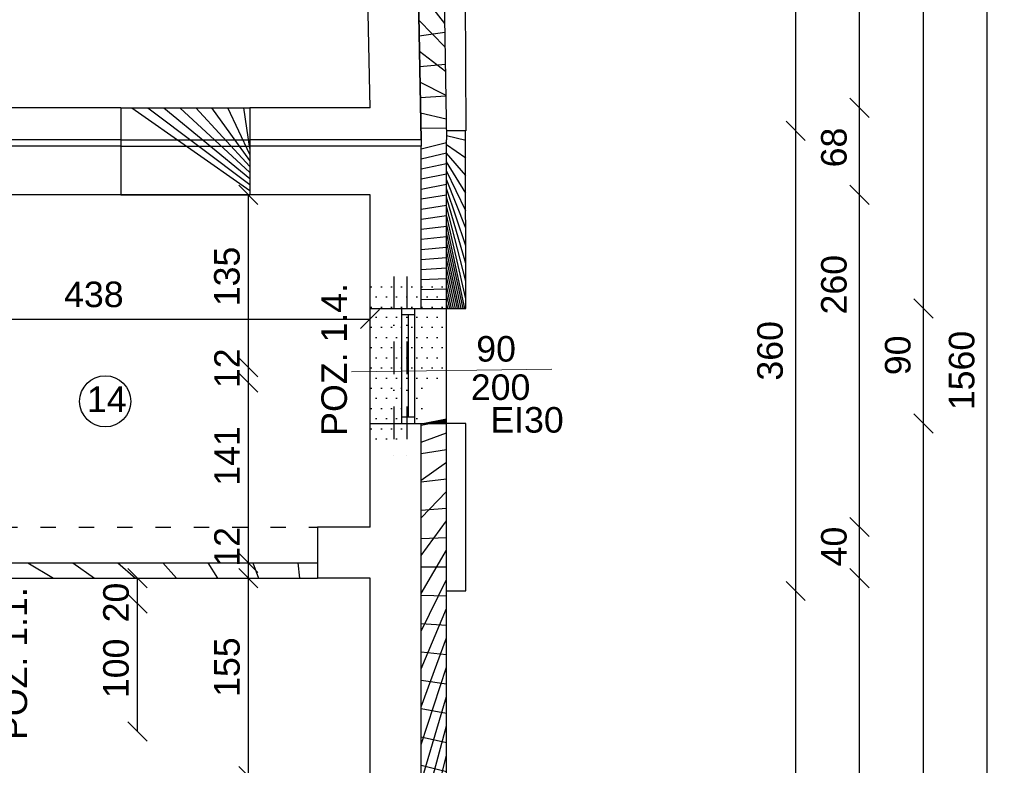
# Model space of a CAD drawing. Header units: millimetres. Extents: x 6528 to 149658, y 3342 to 12852.
# Tile 72 of 122: x 70875 to 71646, y 7513 to 8097. Entities that reach past the tile are written whole.
import ezdxf

# ---------------------------------------------------------------- set-up
doc = ezdxf.new("R2010")
doc.units = ezdxf.units.MM
doc.linetypes.add('ACAD_ISO03W100', pattern=[30, 12, -18])
doc.linetypes.add('DASHDOTX2', pattern=[50.8, 25.4, -12.7, 0, -12.7])
doc.layers.add('R-TAB', color=1, linetype='Continuous')
doc.styles.get("Standard").update_dxf_attribs({"font": 'arial.ttf'})
doc.dimstyles.new('ISO-25', dxfattribs={"dimtxt": 2.5, "dimasz": 2.5, "dimexe": 1.25, "dimexo": 0.625, "dimtad": 1, "dimtxsty": 'Standard', "dimcen": 2.5, "dimadec": 0, "dimazin": 0, "dimtfac": 1, "dimtmove": 0, "dimatfit": 3, "dimfxl": 1, "dimarcsym": 0})
pattern_1 = [(45, (-1177794257.981769, -935731374.6151185), (-11.22532015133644, 11.22532015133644), [])]

# ---------------------------------------------------------------- blocks, each defined once
blk = doc.blocks.new('_Oblique')
at = {"color": 0, "linetype": 'ByBlock', "lineweight": -2}
blk.add_line((-0.5, -0.5), (0.5, 0.5), dxfattribs=at)
blk = doc.blocks.new('*D2230')
at = {"color": 0, "lineweight": -2, "transparency": 16777216}
blk.add_line((71532.29249613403, 8027.670604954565), (71532.29249613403, 8545.670604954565), dxfattribs=at)
at = {"layer": 'Defpoints', "color": 0, "transparency": 16777216}
for p in [(71139.074905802, 8545.670604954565), (71532.29249613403, 8545.670604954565), (71149.06000440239, 8027.670604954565)]:
    blk.add_point(p, dxfattribs=at)
at = {"color": 0, "lineweight": -2, "transparency": 16777216, "xscale": 15, "yscale": 15, "zscale": 15}
for p, rotation in [((71532.29249613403, 8545.670604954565), 90), ((71532.29249613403, 8027.670604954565), 270)]:
    blk.add_blockref('_Oblique', p, dxfattribs=dict(at, rotation=rotation))
at = {"color": 0, "transparency": 16777216, "insert": (71512.30248682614, 8292.250685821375), "char_height": 20, "attachment_point": 5, "rotation": 90}
blk.add_mtext('518', dxfattribs=at)
blk = doc.blocks.new('*D2231')
at = {"color": 0, "lineweight": -2, "transparency": 16777216}
blk.add_line((71532.29249947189, 7959.670605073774), (71532.29249947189, 8027.670604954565), dxfattribs=at)
at = {"layer": 'Defpoints', "color": 0, "transparency": 16777216}
for p in [(71149.06000440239, 8027.670604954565), (71532.29249947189, 8027.670604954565), (71149.06000440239, 7959.670605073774)]:
    blk.add_point(p, dxfattribs=at)
at = {"color": 0, "lineweight": -2, "transparency": 16777216, "xscale": 15, "yscale": 15, "zscale": 15}
for p, rotation in [((71532.29249947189, 8027.670604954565), 90), ((71532.29249947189, 7959.670605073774), 270)]:
    blk.add_blockref('_Oblique', p, dxfattribs=dict(at, rotation=rotation))
at = {"color": 0, "transparency": 16777216, "insert": (71512.302490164, 7996.647775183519), "char_height": 20, "attachment_point": 5, "rotation": 90}
blk.add_mtext('68', dxfattribs=at)
blk = doc.blocks.new('*D2232')
at = {"color": 0, "lineweight": -2, "transparency": 16777216}
blk.add_line((71532.29250185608, 7699.67060400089), (71532.29250185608, 7959.670608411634), dxfattribs=at)
at = {"layer": 'Defpoints', "color": 0, "transparency": 16777216}
for p in [(71149.06000440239, 7959.670608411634), (71532.29250185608, 7959.670608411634), (71149.06000535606, 7699.67060400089)]:
    blk.add_point(p, dxfattribs=at)
at = {"color": 0, "lineweight": -2, "transparency": 16777216, "xscale": 15, "yscale": 15, "zscale": 15}
for p, rotation in [((71532.29250185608, 7959.670608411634), 90), ((71532.29250185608, 7699.67060400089), 270)]:
    blk.add_blockref('_Oblique', p, dxfattribs=dict(at, rotation=rotation))
at = {"color": 0, "transparency": 16777216, "insert": (71512.302490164, 7889.288486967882), "char_height": 20, "attachment_point": 5, "rotation": 90}
blk.add_mtext('260', dxfattribs=at)
blk = doc.blocks.new('*D2233')
at = {"color": 0, "lineweight": -2, "transparency": 16777216}
blk.add_line((71532.29250280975, 7659.670604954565), (71532.29250280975, 7699.670604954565), dxfattribs=at)
at = {"layer": 'Defpoints', "color": 0, "transparency": 16777216}
for p in [(71149.06000440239, 7699.670604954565), (71532.29250280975, 7699.670604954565), (71149.06000535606, 7659.670604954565)]:
    blk.add_point(p, dxfattribs=at)
at = {"color": 0, "lineweight": -2, "transparency": 16777216, "xscale": 15, "yscale": 15, "zscale": 15}
for p, rotation in [((71532.29250280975, 7699.670604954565), 90), ((71532.29250280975, 7659.670604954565), 270)]:
    blk.add_blockref('_Oblique', p, dxfattribs=dict(at, rotation=rotation))
at = {"color": 0, "transparency": 16777216, "insert": (71512.30248921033, 7684.417269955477), "char_height": 20, "attachment_point": 5, "rotation": 90}
blk.add_mtext('40', dxfattribs=at)
blk = doc.blocks.new('*D2234')
at = {"color": 0, "lineweight": -2, "transparency": 16777216}
blk.add_line((71532.2925047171, 7105.670604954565), (71532.2925047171, 7659.67060733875), dxfattribs=at)
at = {"layer": 'Defpoints', "color": 0, "transparency": 16777216}
for p in [(71149.06000440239, 7659.67060733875), (71532.2925047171, 7659.67060733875), (71149.06001274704, 7105.670604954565)]:
    blk.add_point(p, dxfattribs=at)
at = {"color": 0, "lineweight": -2, "transparency": 16777216, "xscale": 15, "yscale": 15, "zscale": 15}
for p, rotation in [((71532.2925047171, 7659.67060733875), 90), ((71532.2925047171, 7105.670604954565), 270)]:
    blk.add_blockref('_Oblique', p, dxfattribs=dict(at, rotation=rotation))
at = {"color": 0, "transparency": 16777216, "insert": (71512.30248921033, 7370.033524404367), "char_height": 20, "attachment_point": 5, "rotation": 90}
blk.add_mtext('554', dxfattribs=at)
blk = doc.blocks.new('*D2236')
at = {"color": 0, "lineweight": -2, "transparency": 16777216}
blk.add_line((71582.2924970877, 7045.670604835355), (71582.2924970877, 7780.670604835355), dxfattribs=at)
at = {"layer": 'Defpoints', "color": 0, "transparency": 16777216}
for p in [(71224.06000392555, 7780.670604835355), (71582.2924970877, 7780.670604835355), (71358.88099830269, 7045.670604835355)]:
    blk.add_point(p, dxfattribs=at)
at = {"color": 0, "lineweight": -2, "transparency": 16777216, "xscale": 15, "yscale": 15, "zscale": 15}
for p, rotation in [((71582.2924970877, 7780.670604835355), 90), ((71582.2924970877, 7045.670604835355), 270)]:
    blk.add_blockref('_Oblique', p, dxfattribs=dict(at, rotation=rotation))
at = {"color": 0, "transparency": 16777216, "insert": (71562.30248682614, 7406.663269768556), "char_height": 20, "attachment_point": 5, "rotation": 90}
blk.add_mtext('735', dxfattribs=at)
blk = doc.blocks.new('*D2338')
at = {"color": 0, "lineweight": -2, "transparency": 16777216}
blk.add_line((71053.8348869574, 7824.670605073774), (71053.8348869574, 7959.670608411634), dxfattribs=at)
at = {"layer": 'Defpoints', "color": 0, "transparency": 16777216}
for p in [(71053.8348869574, 7959.670608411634), (71149.06000440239, 7959.670608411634), (70699.06000440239, 7824.670605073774)]:
    blk.add_point(p, dxfattribs=at)
at = {"color": 0, "lineweight": -2, "transparency": 16777216, "xscale": 15, "yscale": 15, "zscale": 15}
for p, rotation in [((71053.8348869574, 7959.670608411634), 90), ((71053.8348869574, 7824.670605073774), 270)]:
    blk.add_blockref('_Oblique', p, dxfattribs=dict(at, rotation=rotation))
at = {"color": 0, "transparency": 16777216, "insert": (71037.13907544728, 7895.732662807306), "char_height": 20, "attachment_point": 5, "rotation": 90}
blk.add_mtext('135', dxfattribs=at)
blk = doc.blocks.new('*D2339')
at = {"color": 0, "lineweight": -2, "transparency": 16777216}
blk.add_line((71053.83488528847, 7812.670605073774), (71053.83488528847, 7824.67060912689), dxfattribs=at)
at = {"layer": 'Defpoints', "color": 0, "transparency": 16777216}
for p in [(70699.06000440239, 7824.67060912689), (71053.83488528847, 7824.67060912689), (70699.0600046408, 7812.670605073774)]:
    blk.add_point(p, dxfattribs=at)
at = {"color": 0, "lineweight": -2, "transparency": 16777216, "xscale": 15, "yscale": 15, "zscale": 15}
for p, rotation in [((71053.83488528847, 7824.67060912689), 90), ((71053.83488528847, 7812.670605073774), 270)]:
    blk.add_blockref('_Oblique', p, dxfattribs=dict(at, rotation=rotation))
at = {"color": 0, "transparency": 16777216, "insert": (71037.13907139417, 7823.909544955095), "char_height": 20, "attachment_point": 5, "rotation": 90}
blk.add_mtext('12', dxfattribs=at)
blk = doc.blocks.new('*D2340')
at = {"color": 0, "lineweight": -2, "transparency": 16777216}
blk.add_line((71053.83488552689, 7671.670604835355), (71053.83488552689, 7812.67060912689), dxfattribs=at)
at = {"layer": 'Defpoints', "color": 0, "transparency": 16777216}
for p in [(70699.06000273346, 7812.67060912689), (71053.83488552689, 7812.67060912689), (70711.0600046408, 7671.670604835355)]:
    blk.add_point(p, dxfattribs=at)
at = {"color": 0, "lineweight": -2, "transparency": 16777216, "xscale": 15, "yscale": 15, "zscale": 15}
for p, rotation in [((71053.83488552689, 7812.67060912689), 90), ((71053.83488552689, 7671.670604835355), 270)]:
    blk.add_blockref('_Oblique', p, dxfattribs=dict(at, rotation=rotation))
at = {"color": 0, "transparency": 16777216, "insert": (71037.13906972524, 7755.243741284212), "char_height": 20, "attachment_point": 5, "rotation": 90}
blk.add_mtext('141', dxfattribs=at)
blk = doc.blocks.new('*D2341')
at = {"color": 0, "lineweight": -2, "transparency": 16777216}
blk.add_line((71053.83488791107, 7659.670604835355), (71053.83488791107, 7671.670604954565), dxfattribs=at)
at = {"layer": 'Defpoints', "color": 0, "transparency": 16777216}
for p in [(70966.0600046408, 7671.670604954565), (71053.83488791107, 7671.670604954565), (70849.0600046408, 7659.670604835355)]:
    blk.add_point(p, dxfattribs=at)
at = {"color": 0, "lineweight": -2, "transparency": 16777216, "xscale": 15, "yscale": 15, "zscale": 15}
for p, rotation in [((71053.83488791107, 7671.670604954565), 90), ((71053.83488791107, 7659.670604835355), 270)]:
    blk.add_blockref('_Oblique', p, dxfattribs=dict(at, rotation=rotation))
at = {"color": 0, "transparency": 16777216, "insert": (71037.13906972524, 7684.139113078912), "char_height": 20, "attachment_point": 5, "rotation": 90}
blk.add_mtext('12', dxfattribs=at)
blk = doc.blocks.new('*D2342')
at = {"color": 0, "lineweight": -2, "transparency": 16777216}
blk.add_line((71053.83488981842, 7504.670604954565), (71053.83488981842, 7659.670601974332), dxfattribs=at)
at = {"layer": 'Defpoints', "color": 0, "transparency": 16777216}
for p in [(70966.0600046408, 7659.670601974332), (71053.83488981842, 7659.670601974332), (70837.0600046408, 7504.670604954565)]:
    blk.add_point(p, dxfattribs=at)
at = {"color": 0, "lineweight": -2, "transparency": 16777216, "xscale": 15, "yscale": 15, "zscale": 15}
for p, rotation in [((71053.83488981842, 7659.670601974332), 90), ((71053.83488981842, 7504.670604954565), 270)]:
    blk.add_blockref('_Oblique', p, dxfattribs=dict(at, rotation=rotation))
at = {"color": 0, "transparency": 16777216, "insert": (71037.13906972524, 7590.049369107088), "char_height": 20, "attachment_point": 5, "rotation": 90}
blk.add_mtext('155', dxfattribs=at)
blk = doc.blocks.new('*D2345')
at = {"color": 0, "lineweight": -2, "transparency": 16777216}
blk.add_line((70966.99002497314, 7639.670604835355), (70966.99002497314, 7659.670601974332), dxfattribs=at)
at = {"layer": 'Defpoints', "color": 0, "transparency": 16777216}
for p in [(70879.21513788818, 7659.670601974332), (70966.99002497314, 7659.670601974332), (70849.0600046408, 7639.670604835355)]:
    blk.add_point(p, dxfattribs=at)
at = {"color": 0, "lineweight": -2, "transparency": 16777216, "xscale": 15, "yscale": 15, "zscale": 15}
for p, rotation in [((70966.99002497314, 7659.670601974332), 90), ((70966.99002497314, 7639.670604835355), 270)]:
    blk.add_blockref('_Oblique', p, dxfattribs=dict(at, rotation=rotation))
at = {"color": 0, "transparency": 16777216, "insert": (70950.29420297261, 7640.58659554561), "char_height": 20, "attachment_point": 5, "rotation": 90}
blk.add_mtext('20', dxfattribs=at)
blk = doc.blocks.new('*D2346')
at = {"color": 0, "lineweight": -2, "transparency": 16777216}
blk.add_line((70966.99002735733, 7539.670604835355), (70966.99002735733, 7639.670604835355), dxfattribs=at)
at = {"layer": 'Defpoints', "color": 0, "transparency": 16777216}
for p in [(70849.0600046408, 7639.670604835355), (70966.99002735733, 7639.670604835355), (70849.0600046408, 7539.670604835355)]:
    blk.add_point(p, dxfattribs=at)
at = {"color": 0, "lineweight": -2, "transparency": 16777216, "xscale": 15, "yscale": 15, "zscale": 15}
for p, rotation in [((70966.99002735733, 7639.670604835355), 90), ((70966.99002735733, 7539.670604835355), 270)]:
    blk.add_blockref('_Oblique', p, dxfattribs=dict(at, rotation=rotation))
at = {"color": 0, "transparency": 16777216, "insert": (70950.29420297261, 7589.077733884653), "char_height": 20, "attachment_point": 5, "rotation": 90}
blk.add_mtext('100', dxfattribs=at)
blk = doc.blocks.new('*D2357')
at = {"color": 0, "lineweight": -2, "transparency": 16777216}
blk.add_line((70711.06000392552, 7862.4567395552), (71149.06000440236, 7862.4567395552), dxfattribs=at)
at = {"layer": 'Defpoints', "color": 0, "transparency": 16777216}
for p in [(70711.06000392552, 7959.972868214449), (71149.06000440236, 7959.67060841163), (71149.06000440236, 7862.4567395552)]:
    blk.add_point(p, dxfattribs=at)
at = {"color": 0, "lineweight": -2, "transparency": 16777216, "xscale": 15, "yscale": 15, "zscale": 15, "rotation": 180}
blk.add_blockref('_Oblique', (70711.06000392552, 7862.4567395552), dxfattribs=at)
at = {"color": 0, "lineweight": -2, "transparency": 16777216, "xscale": 15, "yscale": 15, "zscale": 15}
blk.add_blockref('_Oblique', (71149.06000440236, 7862.4567395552), dxfattribs=at)
at = {"color": 0, "transparency": 16777216, "insert": (70932.86701696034, 7881.600522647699), "char_height": 20, "attachment_point": 5}
blk.add_mtext('438', dxfattribs=at)
blk = doc.blocks.new('*D2407')
at = {"color": 0, "lineweight": -2, "transparency": 16777216}
blk.add_line((71632.2924970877, 7045.670604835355), (71632.2924970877, 8605.670604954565), dxfattribs=at)
at = {"layer": 'Defpoints', "color": 0, "transparency": 16777216}
for p in [(71199.06000487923, 8605.670604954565), (71632.2924970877, 8605.670604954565), (71358.88099830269, 7045.670604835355)]:
    blk.add_point(p, dxfattribs=at)
at = {"color": 0, "lineweight": -2, "transparency": 16777216, "xscale": 15, "yscale": 15, "zscale": 15}
for p, rotation in [((71632.2924970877, 8605.670604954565), 90), ((71632.2924970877, 7045.670604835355), 270)]:
    blk.add_blockref('_Oblique', p, dxfattribs=dict(at, rotation=rotation))
at = {"color": 0, "transparency": 16777216, "insert": (71612.30248682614, 7822.174216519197), "char_height": 20, "attachment_point": 5, "rotation": 90}
blk.add_mtext('1560', dxfattribs=at)
blk = doc.blocks.new('*D2408')
at = {"color": 0, "lineweight": -2, "transparency": 16777216}
blk.add_line((71582.29249994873, 7780.670604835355), (71582.29249994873, 7870.670604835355), dxfattribs=at)
at = {"layer": 'Defpoints', "color": 0, "transparency": 16777216}
for p in [(71224.06000106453, 7870.670604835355), (71582.29249994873, 7870.670604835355), (71224.06000392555, 7780.670604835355)]:
    blk.add_point(p, dxfattribs=at)
at = {"color": 0, "lineweight": -2, "transparency": 16777216, "xscale": 15, "yscale": 15, "zscale": 15}
for p, rotation in [((71582.29249994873, 7870.670604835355), 90), ((71582.29249994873, 7780.670604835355), 270)]:
    blk.add_blockref('_Oblique', p, dxfattribs=dict(at, rotation=rotation))
at = {"color": 0, "transparency": 16777216, "insert": (71562.30248682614, 7834.036098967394), "char_height": 20, "attachment_point": 5, "rotation": 90}
blk.add_mtext('90', dxfattribs=at)
blk = doc.blocks.new('*D2409')
at = {"color": 0, "lineweight": -2, "transparency": 16777216}
blk.add_line((71582.29250328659, 7870.670604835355), (71582.29250328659, 8605.670604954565), dxfattribs=at)
at = {"layer": 'Defpoints', "color": 0, "transparency": 16777216}
for p in [(71199.06000487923, 8605.670604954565), (71582.29250328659, 8605.670604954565), (71224.06000440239, 7870.670604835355)]:
    blk.add_point(p, dxfattribs=at)
at = {"color": 0, "lineweight": -2, "transparency": 16777216, "xscale": 15, "yscale": 15, "zscale": 15}
for p, rotation in [((71582.29250328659, 8605.670604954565), 90), ((71582.29250328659, 7870.670604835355), 270)]:
    blk.add_blockref('_Oblique', p, dxfattribs=dict(at, rotation=rotation))
at = {"color": 0, "transparency": 16777216, "insert": (71562.30248873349, 8261.972181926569), "char_height": 20, "attachment_point": 5, "rotation": 90}
blk.add_mtext('735', dxfattribs=at)
blk = doc.blocks.new('*D2535')
at = {"color": 0, "lineweight": -2, "transparency": 16777216}
blk.add_line((71482.29250614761, 7045.670604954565), (71482.29250614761, 7649.670604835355), dxfattribs=at)
at = {"layer": 'Defpoints', "color": 0, "transparency": 16777216}
for p in [(71224.06000392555, 7649.670604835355), (71482.29250614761, 7649.670604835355), (71358.88099830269, 7045.670604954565)]:
    blk.add_point(p, dxfattribs=at)
at = {"color": 0, "lineweight": -2, "transparency": 16777216, "xscale": 15, "yscale": 15, "zscale": 15}
for p, rotation in [((71482.29250614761, 7649.670604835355), 90), ((71482.29250614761, 7045.670604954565), 270)]:
    blk.add_blockref('_Oblique', p, dxfattribs=dict(at, rotation=rotation))
at = {"color": 0, "transparency": 16777216, "insert": (71462.30248921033, 7384.212327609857), "char_height": 20, "attachment_point": 5, "rotation": 90}
blk.add_mtext('600', dxfattribs=at)
blk = doc.blocks.new('*D2536')
at = {"color": 0, "lineweight": -2, "transparency": 16777216}
blk.add_line((71482.29250805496, 7649.670604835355), (71482.29250805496, 8009.670604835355), dxfattribs=at)
at = {"layer": 'Defpoints', "color": 0, "transparency": 16777216}
for p in [(71224.06000440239, 8009.670604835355), (71482.29250805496, 8009.670604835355), (71224.06000392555, 7649.670604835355)]:
    blk.add_point(p, dxfattribs=at)
at = {"color": 0, "lineweight": -2, "transparency": 16777216, "xscale": 15, "yscale": 15, "zscale": 15}
for p, rotation in [((71482.29250805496, 8009.670604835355), 90), ((71482.29250805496, 7649.670604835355), 270)]:
    blk.add_blockref('_Oblique', p, dxfattribs=dict(at, rotation=rotation))
at = {"color": 0, "transparency": 16777216, "insert": (71462.30248921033, 7837.555536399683), "char_height": 20, "attachment_point": 5, "rotation": 90}
blk.add_mtext('360', dxfattribs=at)
blk = doc.blocks.new('*D2537')
at = {"color": 0, "lineweight": -2, "transparency": 16777216}
blk.add_line((71482.2925123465, 8009.670604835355), (71482.2925123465, 8605.670604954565), dxfattribs=at)
at = {"layer": 'Defpoints', "color": 0, "transparency": 16777216}
for p in [(71199.06000487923, 8605.670604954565), (71482.2925123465, 8605.670604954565), (71224.06000440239, 8009.670604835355)]:
    blk.add_point(p, dxfattribs=at)
at = {"color": 0, "lineweight": -2, "transparency": 16777216, "xscale": 15, "yscale": 15, "zscale": 15}
for p, rotation in [((71482.2925123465, 8605.670604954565), 90), ((71482.2925123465, 8009.670604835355), 270)]:
    blk.add_blockref('_Oblique', p, dxfattribs=dict(at, rotation=rotation))
at = {"color": 0, "transparency": 16777216, "insert": (71462.30249111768, 8292.957534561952), "char_height": 20, "attachment_point": 5, "rotation": 90}
blk.add_mtext('600', dxfattribs=at)

msp = doc.modelspace()

# ---------------------------------------------------------------- hatches: boundary and pattern name
h = msp.add_hatch()
h.set_pattern_fill('ANSI37', color=256, scale=5)
h.set_pattern_definition([(45, (-1177794257.981769, -935731374.6151185), (-11.22532015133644, 11.22532015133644), []), (135, (-1177794257.981769, -935731374.6151185), (-11.22532015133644, -11.22532015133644), [])])
h.paths.add_polyline_path([(69525.06000440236, 8605.670604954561), (69360.06000440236, 8605.670604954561), (69360.06000440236, 8668.670604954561), (69340.06000440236, 8668.670604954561), (69340.06000440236, 8585.670604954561), (69345.06000440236, 8585.670604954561), (69525.06000440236, 8585.67060507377)])
h.paths.add_polyline_path([(71199.06000440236, 8605.670604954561), (71013.06000440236, 8605.670604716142), (71013.06000440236, 8585.670604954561), (71179.06000440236, 8585.670604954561), (71189.06000440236, 8002.670604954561), (71189.06000440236, 7997.670604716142), (71189.06000440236, 7870.670604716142), (71209.06000440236, 7870.670604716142), (71209.06000440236, 7870.670604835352), (71209.06000440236, 8002.670604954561)])
h.paths.add_polyline_path([(71209.06000440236, 7784.670604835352), (71209.06000392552, 7780.670604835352), (71189.06000440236, 7780.670604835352), (71189.06000440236, 7065.670604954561), (71149.06000440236, 7065.670604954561), (71089.06000464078, 7065.67060507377), (71089.06000464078, 7045.670604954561), (71209.06000440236, 7045.670604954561)])
h = msp.add_hatch()
h.set_pattern_fill('ANSI31', color=256, scale=5)
h.set_pattern_definition(pattern_1)
h.paths.add_polyline_path([(71055.06000440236, 8027.670604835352), (70954.06000440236, 8027.670604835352), (70954.06000440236, 8002.670604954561), (71055.06000440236, 8002.670604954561)])
h.paths.add_polyline_path([(71055.06000440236, 8002.670604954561), (70954.06000440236, 8002.670604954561), (70954.06000440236, 7997.670604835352), (71055.06000440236, 7997.670604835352)])
h.paths.add_polyline_path([(71055.06000440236, 7997.670604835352), (70954.06000440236, 7997.670604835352), (70954.06000440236, 7959.67060841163), (71055.06000440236, 7959.67060841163)])
h = msp.add_hatch()
h.set_pattern_fill('ANSI31', color=256, scale=4)
h.set_pattern_definition([(45, (-1177794257.981769, -935731378.6151185), (-8.980256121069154, 8.980256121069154), [])])
h.paths.add_polyline_path([(71209.06000440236, 7870.670604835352), (71224.06000440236, 7870.670604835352), (71224.06000440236, 8009.670604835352), (71209.06000440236, 8009.670604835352)])
h.paths.add_polyline_path([(71224.06000392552, 7780.670604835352), (71209.06000440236, 7780.670604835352), (71209.06000440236, 7649.670604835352), (71224.06000392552, 7649.670604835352)])
h = msp.add_hatch()
h.set_pattern_fill('ANSI31', color=256, scale=5)
h.set_pattern_definition(pattern_1)
h.paths.add_polyline_path([(69773.06000464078, 7671.67060519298), (69416.06000464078, 7671.670604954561), (69416.06000464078, 7659.670604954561), (69727.06001274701, 7659.67060507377), (69727.06001274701, 7639.670604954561), (69739.06001274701, 7639.67060507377), (69739.06001274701, 7659.670604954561), (69773.06000464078, 7659.670604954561)])
h.paths.add_polyline_path([(69991.06000464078, 7671.670604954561), (69948.71683781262, 7671.670604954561, -1.000001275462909), (69945.61365597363, 7671.67060507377), (69905.06000464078, 7671.67060507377), (69905.06000464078, 7699.670604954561), (69893.06000464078, 7699.670604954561), (69893.06000464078, 7671.670604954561), (69873.06000464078, 7671.670604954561), (69873.06000464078, 7659.670604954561), (69991.06000464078, 7659.670604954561)])
h.paths.add_polyline_path([(69905.06000464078, 7959.670605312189), (69893.06000464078, 7959.670605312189), (69893.06000464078, 7699.670604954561), (69905.06000464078, 7699.670604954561)])
h.paths.add_polyline_path([(70137.06000464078, 7959.670604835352), (70137.06000440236, 7959.670604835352), (70125.06000464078, 7959.670604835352), (70125.0600048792, 7819.67060507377), (70137.06000464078, 7819.67060507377)])
h.paths.add_polyline_path([(70137.06000464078, 7719.67060507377), (70125.0600048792, 7719.67060507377), (70125.06000464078, 7699.670604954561), (70137.06000464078, 7699.670604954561)])
h.paths.add_polyline_path([(70409.06000440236, 7959.670604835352), (70397.06000440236, 7959.670604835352), (70397.06000440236, 7942.170606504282), (70409.06000440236, 7942.170606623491)])
h.paths.add_polyline_path([(70711.06000440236, 7959.670604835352), (70699.06000440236, 7959.670604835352), (70699.06000440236, 7824.67060507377), (70571.06000440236, 7824.670604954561), (70571.06000440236, 7847.170606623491), (70559.06000440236, 7847.170606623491), (70559.06000440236, 7824.670604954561), (70479.26833312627, 7824.670604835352), (70479.26833312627, 7824.670604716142), (70434.78664105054, 7824.670604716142), (70409.06000464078, 7824.670604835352), (70409.06000464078, 7842.170606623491), (70397.06000464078, 7842.170606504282), (70397.06000464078, 7792.170604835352), (70409.06000440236, 7792.170604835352), (70409.06000440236, 7812.670604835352), (70559.06000440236, 7812.67060507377), (70559.06000440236, 7787.170604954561), (70571.06000440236, 7787.170604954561), (70571.06000440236, 7812.67060507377), (70699.06000440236, 7812.67060507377), (70699.06000464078, 7699.670604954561), (70711.06000464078, 7699.670604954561)])
h.paths.add_polyline_path([(70571.06000440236, 7959.670604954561), (70559.06000440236, 7959.670604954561), (70559.06000440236, 7937.170606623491), (70571.06000440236, 7937.170606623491)])
h.paths.add_polyline_path([(70651.06000464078, 7671.670604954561), (70571.06000464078, 7671.670604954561), (70571.06000440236, 7697.170604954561), (70559.06000464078, 7697.170604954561), (70559.06000464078, 7671.670604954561), (70479.26833336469, 7671.670604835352), (70479.26833336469, 7671.670604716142), (70434.78664128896, 7671.670604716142), (70409.06000464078, 7671.670604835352), (70409.06000464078, 7692.170604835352), (70397.06000464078, 7692.170604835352), (70397.06000464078, 7659.670604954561), (70651.06000464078, 7659.670604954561)])
h.paths.add_polyline_path([(70724.06000464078, 7671.670604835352), (70711.06000464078, 7671.670604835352), (70711.06000464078, 7659.670604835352), (70724.06000464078, 7659.670604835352)])
h.paths.add_polyline_path([(71108.06000464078, 7671.670604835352), (70824.06000464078, 7671.670604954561), (70824.06000464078, 7659.670604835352), (70837.06000464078, 7659.670604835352), (70837.06000464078, 7639.670604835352), (70849.06000464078, 7639.670604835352), (70849.06000464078, 7659.670604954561), (71108.06000464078, 7659.670604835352)])
h = msp.add_hatch()
h.set_pattern_fill('DOTS', color=256, scale=5)
h.set_pattern_definition([(0, (-1177796886.520526, -935731374.6151185), (3.96875, 7.9375), [0, -7.9375])])
h.paths.add_polyline_path([(71174.06000440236, 7870.670604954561), (71149.06000464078, 7870.670604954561), (71149.06000464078, 7821.238204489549), (71174.06000440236, 7821.581483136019)])
h.paths.add_polyline_path([(71209.06000440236, 7870.670604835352), (71184.06000440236, 7870.670604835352), (71184.06000440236, 7821.718794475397), (71209.06000440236, 7822.062073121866)])
h.paths.add_polyline_path([(71209.06000440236, 7822.062073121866), (71184.06000440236, 7821.718794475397), (71184.06000440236, 7780.670604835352), (71209.06000440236, 7780.670604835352)])
h.paths.add_polyline_path([(71174.06000440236, 7821.581483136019), (71149.06000464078, 7821.238204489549), (71149.06000464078, 7780.670604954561), (71174.06000440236, 7780.670604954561)])

# ---------------------------------------------------------------- linework, layer by layer
for p, q in [((71221.00135796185, 8688.924618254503), (71224.06000440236, 8009.670604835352)), ((71179.06000440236, 8585.670604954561), (71189.06000440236, 8002.670604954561)), ((71149.06000440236, 8027.670604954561), (71055.06000440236, 8027.670604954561)), ((71189.06000440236, 8002.670604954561), (71189.06000440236, 7997.670604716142)), ((71149.06000440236, 7959.67060841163), (70711.06000440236, 7959.67060841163)), ((71149.06000440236, 7780.670604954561), (71149.06000440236, 7870.670604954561)), ((71149.06000464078, 7780.670604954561), (71149.06000464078, 7870.670604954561)), ((71174.06000440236, 7780.670604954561), (71174.06000440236, 7870.670604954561)), ((71184.06000440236, 7780.670604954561), (71184.06000440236, 7870.670604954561)), ((71209.06000440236, 7780.670604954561), (71209.06000440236, 7870.670604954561)), ((71209.06000440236, 7780.670604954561), (71209.06000440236, 7870.670604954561)), ((71184.06000440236, 7865.670604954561), (71174.06000440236, 7865.670604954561)), ((71179.06000440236, 7785.670604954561), (71179.06000440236, 7865.670604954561)), ((71184.06000440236, 7785.670604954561), (71174.06000440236, 7785.670604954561)), ((71184.06000440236, 7780.670604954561), (71184.06000440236, 7785.670604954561)), ((71149.06000440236, 7105.670604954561), (71149.06000440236, 7659.670604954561))]:
    msp.add_line(p, q)
at = {"lineweight": 30}
for p, q in [((71199.06000440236, 8605.670604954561), (71209.06000440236, 8002.670604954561)), ((71189.06000440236, 8002.670604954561), (71179.06000440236, 8585.670604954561)), ((71149.06000440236, 8027.670604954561), (71139.06000440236, 8545.670604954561)), ((70954.06000440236, 8027.670604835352), (70616.06000440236, 8027.670604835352)), ((70954.06000440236, 8027.670604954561), (70954.06000440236, 7959.670604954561)), ((70954.06000440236, 8027.670604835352), (71055.06000440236, 8027.670604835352)), ((71149.06000440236, 8027.670604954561), (71055.06000440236, 8027.670604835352)), ((71055.06000440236, 8027.670604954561), (71055.06000440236, 7959.670604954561)), ((71224.06000440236, 8009.670604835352), (71209.06000440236, 8009.670604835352)), ((71224.06000440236, 7870.670604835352), (71223.93062989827, 8009.670604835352)), ((70954.06000440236, 8002.670604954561), (70616.06000440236, 8002.670604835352)), ((70954.06000440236, 8002.670604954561), (71055.06000440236, 8002.670604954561)), ((71189.06000440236, 8002.670604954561), (71055.06000440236, 8002.670604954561)), ((71209.06000440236, 7870.670604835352), (71209.06000440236, 8002.670604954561)), ((70954.06000440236, 7997.670604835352), (70616.06000440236, 7997.670604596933)), ((70954.06000440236, 7997.670604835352), (71055.06000440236, 7997.670604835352)), ((71189.06000440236, 7997.670604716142), (71055.06000440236, 7997.670604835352)), ((71189.06000440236, 7870.670604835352), (71189.06000440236, 7997.670604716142)), ((70954.06000440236, 7959.670604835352), (70616.06000440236, 7959.670604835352)), ((70954.06000440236, 7959.670604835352), (71055.06000440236, 7959.670604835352)), ((71149.06000440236, 7959.670604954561), (71055.06000440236, 7959.670604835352)), ((71149.06000464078, 7870.670604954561), (71149.06000440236, 7959.67060507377)), ((71149.06000440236, 7870.670604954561), (71209.06000440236, 7870.670604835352)), ((71209.06000440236, 7870.670604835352), (71224.06000440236, 7870.670604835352)), ((71149.06000440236, 7699.670604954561), (71149.06000464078, 7780.670604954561)), ((71149.06000440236, 7780.670604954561), (71209.06000440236, 7780.670604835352)), ((71189.06000440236, 7065.670604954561), (71189.06000583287, 7780.670604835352)), ((71209.06000440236, 7045.670604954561), (71209.06000392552, 7780.670604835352)), ((71224.06000392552, 7780.670604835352), (71209.06000392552, 7780.670604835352)), ((71224.06000392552, 7649.670604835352), (71224.06000392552, 7780.670604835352)), ((71149.06000440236, 7699.670604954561), (71108.06000464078, 7699.670604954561)), ((71108.06000464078, 7699.670604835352), (71108.06000464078, 7659.670604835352)), ((71149.06000440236, 7659.670604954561), (71108.06000464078, 7659.670604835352)), ((71149.06000440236, 7105.670604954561), (71149.06000440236, 7659.67060507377)), ((71209.06000392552, 7649.670604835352), (71224.06000392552, 7649.670604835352))]:
    msp.add_line(p, q, dxfattribs=at)
at = {"color": 1, "linetype": 'DASHDOTX2', "lineweight": 30}
for p, q in [((71167.80383842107, 7895.670604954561), (71167.80383842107, 7755.670604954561)), ((71177.80383842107, 7895.670604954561), (71177.80383842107, 7755.670604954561))]:
    msp.add_line(p, q, dxfattribs=at)
at = {"lineweight": 20}
msp.add_line((71134.62880771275, 7821.040047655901), (71291.45596091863, 7823.19346381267), dxfattribs=at)
at = {"linetype": 'ACAD_ISO03W100', "lineweight": 30}
msp.add_line((70711.06000464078, 7699.670604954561), (71108.06000464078, 7699.670604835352), dxfattribs=at)
at = {"linetype": 'Continuous', "lineweight": 30}
for p, q in [((70824.06000464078, 7671.670604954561), (71108.06000464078, 7671.670604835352)), ((70849.06000464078, 7659.670604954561), (71108.06000464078, 7659.670604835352))]:
    msp.add_line(p, q, dxfattribs=at)
msp.add_circle((70941.74888126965, 7798.030307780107), 20)

# ---------------------------------------------------------------- texts
at = {"attachment_point": 1}
for s, width, insert, char_height in [('\\pi290.17062;FUNDAMENT POD KOMIN\\P\\pi578.41073;1:25', 1257.258024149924, (52806.88081478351, 8056.015437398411), 40), ('14', 68.36028754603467, (70927.39971892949, 7809.654201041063), 20), ('\\pi37.22769;Wyłaz ze schodami \\P\\pi39.8;składanymi o wym. \\P\\pi84.42551;75x130 cm \\P\\pi20.68881;o odporności ogniowej \\P\\pi107.67448;REI 60', 289.0433739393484, (70417.06062309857, 7647.96928561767), 18)]:
    msp.add_mtext_dynamic_manual_height_columns(s, width=width, gutter_width=12.5, heights=[0], dxfattribs=dict(at, insert=insert, char_height=char_height))
at = {"color": 140, "char_height": 20, "attachment_point": 1, "rotation": 90}
for s, insert in [('POZ. 1.4.', (71110.96643941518, 7771.078565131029)), ('POZ. 1.1.', (70860.61426560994, 7533.054301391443))]:
    msp.add_mtext_dynamic_manual_height_columns(s, width=221.7822774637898, gutter_width=12.5, heights=[0], dxfattribs=dict(at, insert=insert))
at = {"lineweight": 20, "char_height": 20, "attachment_point": 1}
for s, insert in [('\\pt0;90', (71232.24008267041, 7849.128370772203)), ('200', (71227.98501269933, 7819.118909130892))]:
    msp.add_mtext_dynamic_manual_height_columns(s, width=37.211574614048, gutter_width=12.5, heights=[0], dxfattribs=dict(at, insert=insert))
at = {"color": 1, "insert": (71243.23017614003, 7793.54972947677), "char_height": 20, "attachment_point": 1}
msp.add_mtext_dynamic_manual_height_columns('EI30', width=37.211574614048, gutter_width=12.5, heights=[0], dxfattribs=at)
at = {"layer": 'R-TAB', "color": 0, "ltscale": 24, "insert": (29157.85479527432, 8368.098488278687), "char_height": 75, "width": 1441.472483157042, "attachment_point": 1}
msp.add_mtext('\\pi21.28194;RAMA ŻELBETOWA POZ. 2.1 \\P\\pi626.57696;1:25', dxfattribs=at)

# ---------------------------------------------------------------- dimensions: what is measured, and where the dimension line sits
for base, p1, p2, picture, middle in [((71632.2924970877, 8605.670604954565), (71358.88099830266, 7045.670604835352), (71199.0600048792, 8605.670604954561), '*D2407', (71612.30248682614, 7822.174216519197)), ((71582.29250328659, 8605.670604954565), (71224.06000440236, 7870.670604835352), (71199.0600048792, 8605.670604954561), '*D2409', (71562.30248873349, 8261.972181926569)), ((71532.29249947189, 8027.670604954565), (71149.06000440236, 7959.67060507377), (71149.06000440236, 8027.670604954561), '*D2231', (71512.302490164, 7996.647775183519)), ((71482.29250805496, 8009.670604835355), (71224.06000392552, 7649.670604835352), (71224.06000440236, 8009.670604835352), '*D2536', (71462.30248921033, 7837.555536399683)), ((71053.8348869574, 7959.670608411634), (70699.06000440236, 7824.67060507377), (71149.06000440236, 7959.67060841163), '*D2338', (71037.13907544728, 7895.732662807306)), ((71532.29250185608, 7959.670608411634), (71149.06000535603, 7699.670604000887), (71149.06000440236, 7959.67060841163), '*D2232', (71512.302490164, 7889.288486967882)), ((71582.29249994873, 7870.670604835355), (71224.06000392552, 7780.670604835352), (71224.0600010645, 7870.670604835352), '*D2408', (71562.30248682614, 7834.036098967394)), ((71053.83488528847, 7824.67060912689), (70699.06000464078, 7812.67060507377), (70699.06000440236, 7824.670609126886), '*D2339', (71037.13907139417, 7823.909544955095)), ((71053.83488552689, 7812.67060912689), (70711.06000464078, 7671.670604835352), (70699.06000273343, 7812.670609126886), '*D2340', (71037.13906972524, 7755.243741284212)), ((71582.2924970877, 7780.670604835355), (71358.88099830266, 7045.670604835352), (71224.06000392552, 7780.670604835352), '*D2236', (71562.30248682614, 7406.663269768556)), ((71532.29250280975, 7699.670604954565), (71149.06000535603, 7659.670604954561), (71149.06000440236, 7699.670604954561), '*D2233', (71512.30248921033, 7684.417269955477)), ((71053.83488791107, 7671.670604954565), (70849.06000464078, 7659.670604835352), (70966.06000464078, 7671.670604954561), '*D2341', (71037.13906972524, 7684.139113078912)), ((71053.83488981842, 7659.670601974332), (70837.06000464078, 7504.670604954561), (70966.06000464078, 7659.670601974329), '*D2342', (71037.13906972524, 7590.049369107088)), ((70966.99002497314, 7659.670601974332), (70849.06000464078, 7639.670604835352), (70879.21513788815, 7659.670601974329), '*D2345', (70950.29420297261, 7640.58659554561)), ((71532.2925047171, 7659.67060733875), (71149.06001274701, 7105.670604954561), (71149.06000440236, 7659.670607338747), '*D2234', (71512.30248921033, 7370.033524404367)), ((70966.99002735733, 7639.670604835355), (70849.06000464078, 7539.670604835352), (70849.06000464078, 7639.670604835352), '*D2346', (70950.29420297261, 7589.077733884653))]:
    dim = msp.add_linear_dim(base=base, p1=p1, p2=p2, angle=90, dimstyle='ISO-25', override={"dimtxt": 20, "dimasz": 15, "dimblk1": 'Oblique', "dimblk2": 'Oblique', "dimsah": 1, "dimse1": 1, "dimse2": 1, "dimtmove": 2})
    dim.commit()
    dim.dimension.update_dxf_attribs({"geometry": picture, "text_midpoint": middle, "dimtype": 160})
for base, p1, p2, text, picture, middle in [((71482.2925123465, 8605.670604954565), (71224.06000440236, 8009.670604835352), (71199.0600048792, 8605.670604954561), '600', '*D2537', (71462.30249111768, 8292.957534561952)), ((71532.29249613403, 8545.670604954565), (71149.06000440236, 8027.670604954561), (71139.07490580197, 8545.670604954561), '518', '*D2230', (71512.30248682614, 8292.250685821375)), ((71482.29250614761, 7649.670604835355), (71358.88099830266, 7045.670604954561), (71224.06000392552, 7649.670604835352), '600', '*D2535', (71462.30248921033, 7384.212327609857))]:
    dim = msp.add_linear_dim(base=base, p1=p1, p2=p2, angle=90, text=text, dimstyle='ISO-25', override={"dimtxt": 20, "dimasz": 15, "dimblk1": 'Oblique', "dimblk2": 'Oblique', "dimsah": 1, "dimse1": 1, "dimse2": 1, "dimtmove": 2})
    dim.commit()
    dim.dimension.update_dxf_attribs({"geometry": picture, "text_midpoint": middle, "dimtype": 160})
dim = msp.add_linear_dim(base=(71149.06000440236, 7862.4567395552), p1=(70711.06000392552, 7959.972868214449), p2=(71149.06000440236, 7959.67060841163), dimstyle='ISO-25', override={"dimtxt": 20, "dimasz": 15, "dimblk1": 'Oblique', "dimblk2": 'Oblique', "dimsah": 1, "dimse1": 1, "dimse2": 1, "dimtmove": 2})
dim.commit()
dim.dimension.update_dxf_attribs({"geometry": '*D2357', "text_midpoint": (70932.86701696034, 7881.600522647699), "dimtype": 160})

doc.saveas('drawing.dxf')
